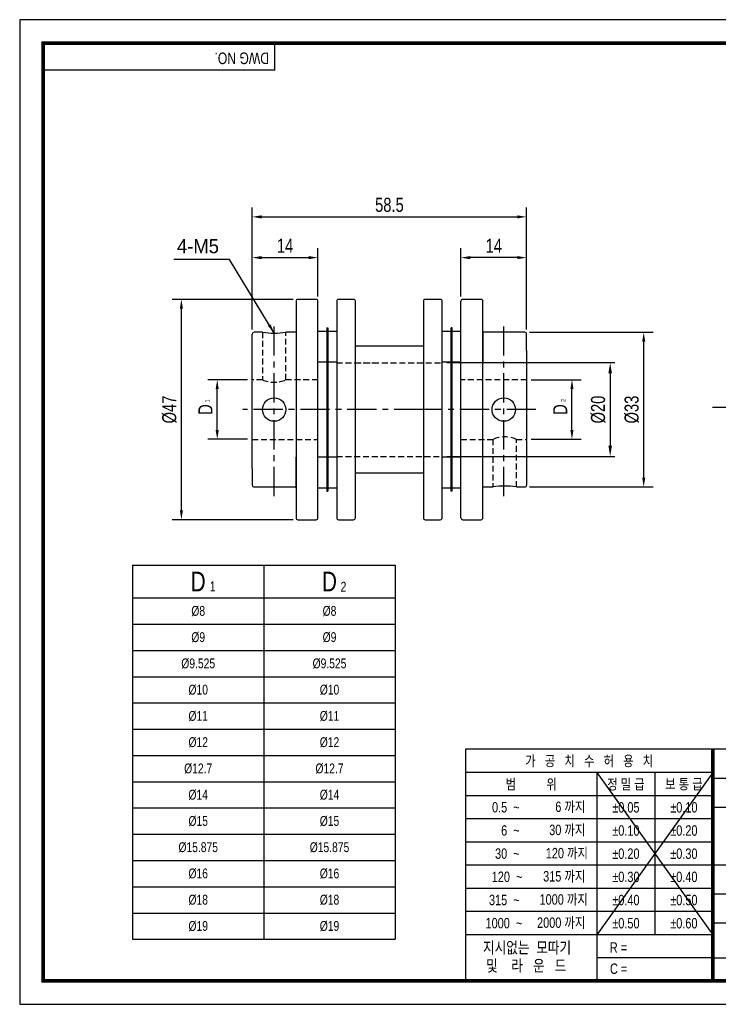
# Model space of a CAD drawing. Header units: millimetres. Extents: x 0 to 297, y 0 to 210.
# Tile 1 of 2: x 0 to 149, y 0 to 210. Entities that reach past the tile are written whole.
import ezdxf
from ezdxf.enums import TextEntityAlignment as Align

# ---------------------------------------------------------------- set-up
doc = ezdxf.new("R2010")
doc.units = ezdxf.units.MM
doc.header["$LTSCALE"] = 5
for name, pattern in [('CENTER', [2, 1.25, -0.25, 0.25, -0.25]), ('CENTER2', [1.125, 0.75, -0.125, 0.125, -0.125]), ('DASHED', [0.75, 0.5, -0.25]), ('HIDDEN', [0.375, 0.25, -0.125]), ('HIDDEN2', [0.1875, 0.125, -0.0625]), ('PHANTOM2', [1.25, 0.625, -0.125, 0.125, -0.125, 0.125, -0.125])]:
    doc.linetypes.add(name, pattern=pattern)
doc.layers.get('0').update_dxf_attribs({"linetype": 'CONTINUOUS'})
doc.layers.get('Defpoints').update_dxf_attribs({"linetype": 'CONTINUOUS'})
for name, color, linetype in [('BM', 2, 'CONTINUOUS'), ('C', 1, 'CENTER2'), ('CT', 1, 'CENTER'), ('D', 7, 'CONTINUOUS'), ('DIM', 7, 'CONTINUOUS'), ('H', 3, 'HIDDEN'), ('HD', 4, 'DASHED'), ('P', 4, 'PHANTOM2')]:
    doc.layers.add(name, color=color, linetype=linetype)
doc.styles.get("Standard").update_dxf_attribs({"font": 'Gulim.ttf', "width": 0.8, "height": 3})
doc.dimstyles.new('LIM', dxfattribs={"dimtxt": 2, "dimasz": 2, "dimexe": 2, "dimexo": 1, "dimgap": 1, "dimtad": 1, "dimdec": 3, "dimzin": 9, "dimdsep": 46, "dimtxsty": 'Standard', "dimcen": 3, "dimclrd": 1, "dimclre": 1, "dimadec": 0, "dimazin": 0, "dimtfac": 1, "dimtdec": 3, "dimtmove": 0, "dimatfit": 3, "dimfxl": 0, "dimtolj": 1, "dimtzin": 0, "dimarcsym": 0})
doc.dimstyles.get("Standard").update_dxf_attribs({"dimtxt": 0.18, "dimasz": 0.18, "dimexe": 0.18, "dimexo": 0.0625, "dimgap": 0.09, "dimtad": 0, "dimtih": 1, "dimtoh": 1, "dimdec": 4, "dimzin": 0, "dimdsep": 46, "dimtxsty": 'Standard', "dimcen": 0.09, "dimadec": 0, "dimazin": 0, "dimtfac": 1, "dimtdec": 4, "dimtofl": 0, "dimtmove": 0, "dimatfit": 3, "dimfxl": 0, "dimtolj": 1, "dimtzin": 0, "dimarcsym": 0})

# ---------------------------------------------------------------- blocks, each defined once
blk = doc.blocks.new('*D78')
at = {"layer": 'Defpoints', "color": 0}
for p in [(34.48, 150.35), (59.33, 150.35), (59.33, 103.35)]:
    blk.add_point(p, dxfattribs=at)
at = {"layer": 'DIM', "color": 1, "lineweight": -2}
for p, q in [((58.33, 150.35), (32.48, 150.35)), ((34.48, 105.35), (34.48, 148.35)), ((58.33, 103.35), (32.48, 103.35))]:
    blk.add_line(p, q, dxfattribs=at)
at = {"layer": 'DIM', "color": 1}
for points in [[(34.15, 148.35), (34.81, 148.35), (34.48, 150.35)], [(34.15, 105.35), (34.81, 105.35), (34.48, 103.35)]]:
    blk.add_solid(points, dxfattribs=at)
at = {"layer": 'DIM', "color": 0, "insert": (31.94, 126.85), "char_height": 3, "attachment_point": 5, "rotation": 90}
blk.add_mtext('\\A1;%%c47', dxfattribs=at)
blk = doc.blocks.new('*D79')
at = {"layer": 'Defpoints', "color": 0}
for p in [(63.59, 159.25), (63.59, 149.95), (49.59, 142.95)]:
    blk.add_point(p, dxfattribs=at)
at = {"layer": 'DIM', "color": 1, "lineweight": -2}
for p, q in [((49.59, 143.95), (49.59, 161.25)), ((63.59, 150.95), (63.59, 161.25)), ((51.59, 159.25), (61.59, 159.25))]:
    blk.add_line(p, q, dxfattribs=at)
at = {"layer": 'DIM', "color": 1}
for points in [[(51.59, 159.59), (51.59, 158.92), (49.59, 159.25)], [(61.59, 159.59), (61.59, 158.92), (63.59, 159.25)]]:
    blk.add_solid(points, dxfattribs=at)
at = {"layer": 'DIM', "color": 0, "insert": (56.59, 161.79), "char_height": 3, "attachment_point": 5}
blk.add_mtext('\\A1;14', dxfattribs=at)
blk = doc.blocks.new('*D80')
at = {"layer": 'Defpoints', "color": 0}
for p in [(108.09, 167.95), (49.59, 142.95), (108.09, 142.95)]:
    blk.add_point(p, dxfattribs=at)
at = {"layer": 'DIM', "color": 1, "lineweight": -2}
for p, q in [((49.59, 143.95), (49.59, 169.95)), ((108.09, 143.95), (108.09, 169.95)), ((51.59, 167.95), (106.09, 167.95))]:
    blk.add_line(p, q, dxfattribs=at)
at = {"layer": 'DIM', "color": 1}
for points in [[(51.59, 168.28), (51.59, 167.61), (49.59, 167.95)], [(106.09, 168.28), (106.09, 167.61), (108.09, 167.95)]]:
    blk.add_solid(points, dxfattribs=at)
at = {"layer": 'DIM', "color": 0, "insert": (78.84, 170.49), "char_height": 3, "attachment_point": 5}
blk.add_mtext('\\A1;58.5', dxfattribs=at)
blk = doc.blocks.new('*D81')
at = {"layer": 'Defpoints', "color": 0}
for p in [(42.12, 133.2), (49.59, 133.2), (49.59, 120.5)]:
    blk.add_point(p, dxfattribs=at)
at = {"layer": 'DIM', "color": 1, "lineweight": -2}
for p, q in [((48.59, 133.2), (40.12, 133.2)), ((42.12, 122.5), (42.12, 131.2)), ((48.59, 120.5), (40.12, 120.5))]:
    blk.add_line(p, q, dxfattribs=at)
at = {"layer": 'DIM', "color": 1}
for points in [[(41.78, 131.2), (42.45, 131.2), (42.12, 133.2)], [(41.78, 122.5), (42.45, 122.5), (42.12, 120.5)]]:
    blk.add_solid(points, dxfattribs=at)
at = {"layer": 'DIM', "color": 0, "insert": (39.61, 126.85), "char_height": 3, "attachment_point": 5, "rotation": 90}
blk.add_mtext('\\A1;D', dxfattribs=at)
blk = doc.blocks.new('*D82')
at = {"layer": 'Defpoints', "color": 0}
for p in [(94.09, 159.25), (94.09, 149.95), (108.09, 142.95)]:
    blk.add_point(p, dxfattribs=at)
at = {"layer": 'DIM', "color": 1, "lineweight": -2}
for p, q in [((94.09, 150.95), (94.09, 161.25)), ((108.09, 143.95), (108.09, 161.25)), ((106.09, 159.25), (96.09, 159.25))]:
    blk.add_line(p, q, dxfattribs=at)
at = {"layer": 'DIM', "color": 1}
for points in [[(96.09, 159.59), (96.09, 158.92), (94.09, 159.25)], [(106.09, 159.59), (106.09, 158.92), (108.09, 159.25)]]:
    blk.add_solid(points, dxfattribs=at)
at = {"layer": 'DIM', "color": 0, "insert": (101.09, 161.79), "char_height": 3, "attachment_point": 5}
blk.add_mtext('\\A1;14', dxfattribs=at)
blk = doc.blocks.new('*D76')
at = {"layer": 'Defpoints', "color": 0}
for p in [(107.69, 143.35), (133.07, 143.35), (107.69, 110.35)]:
    blk.add_point(p, dxfattribs=at)
at = {"layer": 'DIM', "color": 1, "lineweight": -2}
for p, q in [((108.69, 143.35), (135.07, 143.35)), ((133.07, 112.35), (133.07, 141.35)), ((108.69, 110.35), (135.07, 110.35))]:
    blk.add_line(p, q, dxfattribs=at)
at = {"layer": 'DIM', "color": 1}
for points in [[(132.74, 141.35), (133.4, 141.35), (133.07, 143.35)], [(132.74, 112.35), (133.4, 112.35), (133.07, 110.35)]]:
    blk.add_solid(points, dxfattribs=at)
at = {"layer": 'DIM', "color": 0, "insert": (130.53, 126.85), "char_height": 3, "attachment_point": 5, "rotation": 90}
blk.add_mtext('\\A1;%%c33', dxfattribs=at)
blk = doc.blocks.new('*D77')
at = {"layer": 'Defpoints', "color": 0}
for p in [(108.09, 133.2), (117.76, 133.2), (108.09, 120.5)]:
    blk.add_point(p, dxfattribs=at)
at = {"layer": 'DIM', "color": 1, "lineweight": -2}
for p, q in [((109.09, 133.2), (119.76, 133.2)), ((117.76, 122.5), (117.76, 131.2)), ((109.09, 120.5), (119.76, 120.5))]:
    blk.add_line(p, q, dxfattribs=at)
at = {"layer": 'DIM', "color": 1}
for points in [[(117.43, 131.2), (118.1, 131.2), (117.76, 133.2)], [(117.43, 122.5), (118.1, 122.5), (117.76, 120.5)]]:
    blk.add_solid(points, dxfattribs=at)
at = {"layer": 'DIM', "color": 0, "insert": (115.26, 126.85), "char_height": 3, "attachment_point": 5, "rotation": 90}
blk.add_mtext('\\A1;D', dxfattribs=at)
blk = doc.blocks.new('*D85')
at = {"layer": 'D', "color": 1, "lineweight": -2}
for p, q in [((91.09, 136.85), (126.91, 136.85)), ((125.91, 134.55), (125.91, 119.15)), ((91.09, 116.85), (126.91, 116.85))]:
    blk.add_line(p, q, dxfattribs=at)
at = {"layer": 'D', "color": 1}
for points in [[(125.53, 134.55), (126.3, 134.55), (125.91, 136.85)], [(125.53, 119.15), (126.3, 119.15), (125.91, 116.85)]]:
    blk.add_solid(points, dxfattribs=at)
at = {"layer": 'Defpoints', "color": 0}
for p in [(90.09, 136.85), (90.09, 116.85), (125.91, 116.85)]:
    blk.add_point(p, dxfattribs=at)
at = {"layer": 'D', "insert": (123.37, 126.85), "char_height": 3, "attachment_point": 5, "rotation": 90}
blk.add_mtext('\\A1;%%C20', dxfattribs=at)

msp = doc.modelspace()

# ---------------------------------------------------------------- linework, layer by layer
for p, q in [((54.43705, 199.23234), (54.43705, 205)), ((54.43705, 199.23234), (5, 199.23234)), ((24.06458, 93.67213), (80.06458, 93.67213)), ((24.06458, 93.67213), (24.06458, 13.87213)), ((80.06458, 93.67213), (80.06458, 13.87213)), ((95.07575, 54.43705), (95.07575, 5)), ((147.8086, 54.43705), (95.07575, 54.43705)), ((292, 54.43705), (147.8086, 54.43705)), ((147.8086, 54.43705), (147.8086, 5)), ((147.8086, 49.42948), (95.07575, 49.42948)), ((147.8086, 49.42948), (123.09008, 14.82355)), ((123.09008, 49.42948), (147.8086, 14.82355)), ((123.09008, 49.42948), (123.09008, 5)), ((135.44934, 49.42948), (135.44934, 14.82355)), ((147.8086, 48.25742), (292, 48.25742)), ((147.8086, 44.48577), (95.07575, 44.48577)), ((147.8086, 42.07779), (292, 42.07779)), ((147.8086, 39.54207), (95.07575, 39.54207)), ((147.8086, 34.59837), (95.07575, 34.59837)), ((147.8086, 29.65466), (95.07575, 29.65466)), ((147.8086, 29.71852), (292, 29.71852)), ((147.8086, 24.71096), (95.07575, 24.71096)), ((147.8086, 23.53889), (221.96418, 23.53889)), ((147.8086, 19.76725), (95.07575, 19.76725)), ((147.8086, 17.35926), (292, 17.35926)), ((147.8086, 14.82355), (95.07575, 14.82355)), ((24.06458, 13.87213), (80.06458, 13.87213)), ((147.8086, 9.87984), (123.09008, 9.87984)), ((147.8086, 9.87984), (221.96418, 9.87984))]:
    msp.add_line(p, q)
at = {"color": 4}
for p, q in [((52.06458, 93.67213), (52.06458, 13.87213)), ((24.06458, 86.67213), (80.06458, 86.67213))]:
    msp.add_line(p, q, dxfattribs=at)
at = {"color": 1}
for p, q in [((24.06458, 81.07213), (80.06458, 81.07213)), ((24.06458, 75.47213), (80.06458, 75.47213)), ((24.06458, 69.87213), (80.06458, 69.87213)), ((24.06458, 64.27213), (80.06458, 64.27213)), ((24.06458, 58.67213), (80.06458, 58.67213)), ((24.06458, 53.07213), (80.06458, 53.07213)), ((24.06458, 47.47213), (80.06458, 47.47213)), ((24.06458, 41.87213), (80.06458, 41.87213)), ((24.06458, 36.27213), (80.06458, 36.27213)), ((24.06458, 30.67213), (80.06458, 30.67213)), ((24.06458, 25.07213), (80.06458, 25.07213)), ((24.06458, 19.47213), (80.06458, 19.47213))]:
    msp.add_line(p, q, dxfattribs=at)
msp.add_lwpolyline([(297, 210), (0, 210), (0, 0), (297, 0)], close=True)
msp.add_lwpolyline([(292, 205, 0.8, 0.8, 0), (5, 205, 0.8, 0.8, 0), (5, 5, 0.8, 0.8, 0), (292, 5, 0.8, 0.8, 0)], format="xyseb", close=True)
at = {"const_width": 0.82395}
msp.add_lwpolyline([(147.8086, 5), (147.8086, 54.43705)], dxfattribs=at)
at = {"layer": 'BM', "linetype": 'Continuous'}
for p, q in [((58.92785, 149.9477), (58.92785, 103.7477)), ((63.19451, 150.3477), (59.32785, 150.3477)), ((63.59451, 103.7477), (63.59451, 149.9477)), ((67.59451, 149.9477), (67.59451, 103.7477)), ((71.19451, 150.3477), (67.99451, 150.3477)), ((71.59451, 103.7477), (71.59451, 149.9477)), ((86.09451, 149.9477), (86.09451, 103.7477)), ((89.69451, 150.3477), (86.49451, 150.3477)), ((90.09451, 103.7477), (90.09451, 149.9477)), ((94.09451, 103.7477), (94.09451, 149.9477)), ((98.36118, 150.3477), (94.49451, 150.3477)), ((98.76118, 103.7477), (98.76118, 149.9477)), ((49.59451, 116.80825), (49.59451, 142.9477)), ((51.76672, 143.3477), (49.99451, 143.3477)), ((58.92785, 143.3477), (56.7521, 143.3477)), ((58.92785, 143.53273), (58.92451, 143.53273)), ((58.92451, 143.53273), (58.92451, 143.3477)), ((65.49451, 143.53273), (63.59451, 143.53273)), ((65.49451, 144.28273), (65.69451, 144.28273)), ((65.49451, 144.28273), (65.49451, 140.28273)), ((65.69451, 144.28273), (65.69451, 140.28273)), ((67.59451, 143.53273), (65.69451, 143.53273)), ((91.99451, 143.53273), (90.09451, 143.53273)), ((92.19451, 144.28273), (91.99451, 144.28273)), ((91.99451, 140.28273), (91.99451, 144.28273)), ((92.19451, 140.28273), (92.19451, 144.28273)), ((94.09451, 143.53273), (92.19451, 143.53273)), ((98.76451, 143.53273), (98.76118, 143.53273)), ((98.76451, 143.53273), (98.76451, 137.03273)), ((107.69451, 143.3477), (98.76451, 143.3477)), ((108.09451, 139.43418), (108.09451, 142.9477)), ((65.49451, 140.28273), (65.49451, 113.41267)), ((65.69451, 140.28273), (65.69451, 113.41267)), ((86.09451, 140.3477), (71.59451, 140.3477)), ((86.09451, 140.3477), (82.19678, 140.3477)), ((91.99451, 113.41267), (91.99451, 140.28273)), ((92.19451, 113.41267), (92.19451, 140.28273)), ((108.09451, 139.43418), (108.09451, 136.88715)), ((63.59451, 137.03273), (65.49451, 137.03273)), ((65.69451, 137.03273), (67.59451, 137.03273)), ((90.09451, 137.03273), (91.99451, 137.03273)), ((92.19451, 137.03273), (94.09451, 137.03273)), ((98.76118, 137.03273), (98.76451, 137.03273)), ((108.09451, 136.88715), (108.09451, 110.7477)), ((49.59451, 114.26122), (49.59451, 116.80825)), ((58.92451, 110.16267), (58.92451, 116.66267)), ((58.92785, 116.66267), (58.92451, 116.66267)), ((65.49451, 116.66267), (63.59451, 116.66267)), ((67.59451, 116.66267), (65.69451, 116.66267)), ((91.99451, 116.66267), (90.09451, 116.66267)), ((94.09451, 116.66267), (92.19451, 116.66267)), ((49.59451, 114.26122), (49.59451, 110.7477)), ((65.49451, 113.41267), (65.49451, 109.41267)), ((65.69451, 113.41267), (65.69451, 109.41267)), ((91.99451, 109.41267), (91.99451, 113.41267)), ((92.19451, 109.41267), (92.19451, 113.41267)), ((71.59451, 113.3477), (86.09451, 113.3477)), ((82.19678, 113.3477), (86.09451, 113.3477)), ((49.99451, 110.3477), (58.92451, 110.3477)), ((58.92451, 110.16267), (58.92785, 110.16267)), ((63.59451, 110.16267), (65.49451, 110.16267)), ((65.49451, 109.41267), (65.69451, 109.41267)), ((65.69451, 110.16267), (67.59451, 110.16267)), ((90.09451, 110.16267), (91.99451, 110.16267)), ((92.19451, 109.41267), (91.99451, 109.41267)), ((92.19451, 110.16267), (94.09451, 110.16267)), ((98.76118, 110.3477), (100.93693, 110.3477)), ((98.76118, 110.16267), (98.76451, 110.16267)), ((98.76451, 110.16267), (98.76451, 110.3477)), ((105.9223, 110.3477), (107.69451, 110.3477)), ((59.32785, 103.3477), (63.19451, 103.3477)), ((67.99451, 103.3477), (71.19451, 103.3477)), ((86.49451, 103.3477), (89.69451, 103.3477)), ((94.49451, 103.3477), (98.36118, 103.3477))]:
    msp.add_line(p, q, dxfattribs=at)
at = {"layer": 'BM', "linetype": 'HIDDEN2'}
for p, q in [((58.92451, 143.3477), (58.92451, 137.03273)), ((98.76451, 143.3477), (98.76118, 143.3477)), ((98.76118, 140.01353), (98.76451, 140.01353)), ((65.69451, 133.1977), (65.49451, 133.1977)), ((92.19451, 133.1977), (91.99451, 133.1977)), ((91.99451, 120.4977), (92.19451, 120.4977)), ((92.19451, 116.66267), (91.99451, 116.66267)), ((98.76451, 110.3477), (98.76451, 116.66267)), ((58.92785, 113.68187), (58.92451, 113.68187)), ((92.19451, 115.41267), (91.99451, 115.41267)), ((58.92451, 110.3477), (58.92785, 110.3477)), ((65.49451, 110.16267), (65.69451, 110.16267))]:
    msp.add_line(p, q, dxfattribs=at)
at = {"layer": 'BM', "linetype": 'Continuous'}
for centre in [(54.26118, 126.8477), (103.22951, 126.8477)]:
    msp.add_circle(centre, 2.5, dxfattribs=at)
for centre, radius, start, end in [((59.32785, 149.9477), 0.4, 90, 180), ((63.19451, 149.9477), 0.4, 0, 90), ((67.99451, 149.9477), 0.4, 90, 180), ((71.19451, 149.9477), 0.4, 0, 90), ((86.49451, 149.9477), 0.4, 90, 180), ((89.69451, 149.9477), 0.4, 0, 90), ((94.49451, 149.9477), 0.4, 90, 180), ((98.36118, 149.9477), 0.4, 0, 90), ((49.99451, 142.9477), 0.4, 90, 180), ((54.26125, 159.71113), 16.5536, 261.3134527, 278.6860559), ((107.69451, 142.9477), 0.4, 0, 90), ((49.99451, 110.7477), 0.4, 180, 270), ((103.42778, 93.98427), 16.5536, 81.3134527, 98.6860559), ((107.69451, 110.7477), 0.4, 270, 0), ((59.32785, 103.7477), 0.4, 180, 270), ((63.19451, 103.7477), 0.4, 270, 0), ((67.99451, 103.7477), 0.4, 180, 270), ((71.19451, 103.7477), 0.4, 270, 0), ((86.49451, 103.7477), 0.4, 180, 270), ((89.69451, 103.7477), 0.4, 270, 0), ((94.49451, 103.7477), 0.4, 180, 270), ((98.36118, 103.7477), 0.4, 270, 0)]:
    msp.add_arc(centre, radius, start, end, dxfattribs=at)
at = {"layer": 'C'}
msp.add_line((147.8086, 49.42948), (147.8086, 49.39613), dxfattribs=at)
at = {"layer": 'CT'}
for p, q in [((54.26118, 108.3477), (54.26118, 145.3477)), ((103.22952, 108.3477), (103.22951, 145.3477)), ((86.09451, 126.8477), (47.59451, 126.8477)), ((110.09451, 126.8477), (82.19678, 126.8477)), ((147.7607, 127.33683), (198.7607, 127.33683))]:
    msp.add_line(p, q, dxfattribs=at)
at = {"layer": 'H'}
msp.add_line((147.8086, 49.31275), (147.8086, 49.27106), dxfattribs=at)
at = {"layer": 'HD', "linetype": 'HIDDEN'}
for p, q in [((51.76118, 143.3477), (51.76118, 133.19345)), ((56.76118, 133.19394), (56.76118, 143.3477)), ((67.59451, 136.8477), (76.85392, 136.8477)), ((71.59451, 136.8477), (90.09451, 136.8477)), ((51.77017, 133.1977), (49.59451, 133.1977)), ((63.59451, 133.1977), (56.75635, 133.1977)), ((108.09451, 133.1977), (94.09451, 133.1977)), ((49.59451, 120.4977), (63.59451, 120.4977)), ((94.09451, 120.4977), (100.93267, 120.4977)), ((100.92785, 120.50146), (100.92785, 110.3477)), ((105.91886, 120.4977), (108.09451, 120.4977)), ((105.92785, 110.3477), (105.92785, 120.50195)), ((67.59451, 116.8477), (90.09451, 116.8477))]:
    msp.add_line(p, q, dxfattribs=at)
at = {"layer": 'HD', "linetype": 'HIDDEN2'}
for p, q in [((65.69451, 143.53273), (65.49451, 143.53273)), ((92.19451, 143.53273), (91.99451, 143.53273)), ((65.69451, 142.28273), (65.49451, 142.28273)), ((92.19451, 142.28273), (91.99451, 142.28273)), ((65.49451, 138.28273), (65.69451, 138.28273)), ((65.49451, 137.03273), (65.69451, 137.03273)), ((91.99451, 138.28273), (92.19451, 138.28273)), ((91.99451, 137.03273), (92.19451, 137.03273)), ((65.49451, 120.4977), (65.69451, 120.4977)), ((65.69451, 116.66267), (65.49451, 116.66267)), ((65.69451, 115.41267), (65.49451, 115.41267)), ((65.49451, 111.41267), (65.69451, 111.41267)), ((91.99451, 111.41267), (92.19451, 111.41267)), ((91.99451, 110.16267), (92.19451, 110.16267))]:
    msp.add_line(p, q, dxfattribs=at)
at = {"layer": 'HD', "linetype": 'HIDDEN'}
for centre, start, end in [((54.26117, 139.02618), 246.7865918, 293.2126089), ((54.26117, 139.02618), 293.2126089, 293.2135354), ((103.42782, 114.66922), 113.2123022, 113.2132376), ((103.42782, 114.66922), 66.7862947, 113.2123022)]:
    msp.add_arc(centre, 6.34251, start, end, dxfattribs=at)
at = {"layer": 'P'}
msp.add_line((147.8086, 49.22104), (147.8086, 49.16267), dxfattribs=at)

# ---------------------------------------------------------------- texts
at = {"color": 0}
for s, insert, char_height, width, attachment_point in [('D', (38.06458, 90.17213), 4.2, 28, 5), ('D', (66.06458, 90.17213), 4.2, 28, 5), ('1', (40.5604, 90.19702), 2.1, 6.3, 1), ('2', (68.43078, 90.11656), 2.1, 3.36, 1), ('%%c8', (38.06458, 83.87213), 2.1, 28, 5), ('%%c8', (66.06458, 83.87213), 2.1, 28, 5), ('%%c9', (38.06458, 78.27213), 2.1, 28, 5), ('%%c9', (66.06458, 78.27213), 2.1, 28, 5), ('%%c9.525', (38.06458, 72.67213), 2.1, 28, 5), ('%%c9.525', (66.06458, 72.67213), 2.1, 28, 5), ('%%c10', (38.06458, 67.07213), 2.1, 28, 5), ('%%c10', (66.06458, 67.07213), 2.1, 28, 5), ('%%c11', (38.06458, 61.47213), 2.1, 28, 5), ('%%c11', (66.06458, 61.47213), 2.1, 28, 5), ('%%c12', (38.06458, 55.87213), 2.1, 28, 5), ('%%c12', (66.06458, 55.87213), 2.1, 28, 5), ('%%c12.7', (38.06458, 50.27213), 2.1, 28, 5), ('%%c12.7', (66.06458, 50.27213), 2.1, 28, 5), ('%%c14', (38.06458, 44.67213), 2.1, 28, 5), ('%%c14', (66.06458, 44.67213), 2.1, 28, 5), ('%%c15', (38.06458, 39.07213), 2.1, 28, 5), ('%%c15', (66.06458, 39.07213), 2.1, 28, 5), ('%%c15.875', (38.06458, 33.47213), 2.1, 28, 5), ('%%c15.875', (66.06458, 33.47213), 2.1, 28, 5), ('%%c16', (38.06458, 27.87213), 2.1, 28, 5), ('%%c16', (66.06458, 27.87213), 2.1, 28, 5), ('%%c18', (38.06458, 22.27213), 2.1, 28, 5), ('%%c18', (66.06458, 22.27213), 2.1, 28, 5), ('%%c19', (38.06458, 16.67213), 2.1, 28, 5), ('%%c19', (66.06458, 16.67213), 2.1, 28, 5)]:
    msp.add_mtext(s, dxfattribs=dict(at, insert=insert, char_height=char_height, width=width, attachment_point=attachment_point))
at = {"layer": 'D', "width": 0.8}
msp.add_text('DWG NO.', height=2.471852, rotation=180, dxfattribs=at).set_placement((53.16809, 203.00065))
for s, height, p in [('가   공   치   수   허   용   치', 2.2246672, (121.44218, 51.93326)), ('범          위', 2.2246672, (109.08292, 46.95763)), ('정 밀 급', 2.224667, (129.26971, 46.95763)), ('보 통 급', 2.224667, (141.62897, 46.95763)), ('%%p0.05', 2.224667, (129.26971, 42.01392)), ('%%p0.10', 2.224667, (141.62897, 42.01392)), ('%%p0.10', 2.224667, (129.26971, 37.07022)), ('%%p0.20', 2.224667, (141.62897, 37.07022)), ('%%p0.20', 2.224667, (129.26971, 32.12651)), ('%%p0.30', 2.224667, (141.62897, 32.12651)), ('%%p0.30', 2.224667, (129.26971, 27.18281)), ('%%p0.40', 2.224667, (141.62897, 27.18281)), ('%%p0.40', 2.224667, (129.26971, 22.2391)), ('%%p0.50', 2.224667, (141.62897, 22.2391)), ('%%p0.50', 2.224667, (129.26971, 17.2954)), ('%%p0.60', 2.224667, (141.62897, 17.2954))]:
    msp.add_text(s, height=height, dxfattribs=at).set_placement(p, align=Align.MIDDLE)
at = {"layer": 'D', "linetype": 'ByBlock', "width": 0.8}
for s, height, p in [('지시없는  모따기', 2.471852, (98.78304, 10.86753)), ('및    라   운   드', 2.4718525, (99.46232, 6.99683))]:
    msp.add_text(s, height=height, dxfattribs=at).set_placement(p)
at = {"layer": 'D', "width": 0.8}
for s, p in [('R = ', (125.83895, 10.9999)), ('C = ', (125.87797, 6.47764))]:
    msp.add_text(s, height=2.224667, dxfattribs=at).set_placement(p)
at = {"layer": 'D', "char_height": 2.224667, "attachment_point": 6}
for s, insert, width in [('0.5  ~', (106.61106, 42.01392), 8.2310624), ('6 까지', (120.61823, 42.01392), 9.8035318), ('6  ~', (106.61106, 37.07022), 8.2310216), ('30 까지', (120.61823, 37.07022), 9.8034906), ('120 까지', (121.17583, 32.12651), 12.6524242), ('30  ~', (106.61106, 32.12651), 8.2310216), ('120  ~', (107.1976, 27.18281), 8.9379913), ('315 까지', (120.61823, 27.18281), 12.0977814), ('315  ~', (106.61106, 22.2391), 9.885083), ('1000 까지', (121.14261, 22.2391), 13.3822846), ('2000 까지', (120.61823, 17.2954), 12.974319), ('1000  ~', (107.17041, 17.2954), 14.528725)]:
    msp.add_mtext(s, dxfattribs=dict(at, insert=insert, width=width))
at = {"layer": 'DIM'}
msp.add_text('4-M5', height=3, dxfattribs=at).set_placement((33.5419, 160.19579))
at = {"layer": 'DIM', "char_height": 1, "attachment_point": 1, "rotation": 90}
for s, insert, width in [('1', (39.52938, 128.33014), 3), ('2', (115.45609, 128.43345), 2.5)]:
    msp.add_mtext(s, dxfattribs=dict(at, insert=insert, width=width))

# ---------------------------------------------------------------- dimensions: what is measured, and where the dimension line sits
at = {"layer": 'D'}
dim = msp.add_linear_dim(base=(125.91195, 116.8477), p1=(90.09451, 136.8477), p2=(90.09451, 116.8477), angle=90, text='%%C20', dimstyle='Standard', override={"dimtxt": 2, "dimasz": 2.3, "dimexe": 1, "dimexo": 1, "dimgap": 1, "dimtad": 1, "dimtih": 0, "dimtoh": 0, "dimzin": 8, "dimcen": 1, "dimclrd": 1, "dimclre": 1, "dimclrt": 256, "dimadec": 4, "dimazin": 2, "dimtfac": 0.5, "dimtix": 1, "dimtofl": 1, "dimtmove": 2, "dimtzin": 8}, dxfattribs=at)
dim.commit()
dim.dimension.update_dxf_attribs({"geometry": '*D85', "text_midpoint": (123.374, 126.8477)})
at = {"layer": 'DIM'}
for base, p1, p2, picture, middle in [((108.09451, 167.9477), (49.59451, 142.9477), (108.09451, 142.9477), '*D80', (78.84451, 170.48565)), ((63.59451, 159.25193), (49.59451, 142.9477), (63.59451, 149.9477), '*D79', (56.59451, 161.79388)), ((94.09451, 159.25193), (108.09451, 142.9477), (94.09451, 149.9477), '*D82', (101.09451, 161.79388))]:
    dim = msp.add_linear_dim(base=base, p1=p1, p2=p2, dimstyle='LIM', dxfattribs=at)
    dim.commit()
    dim.dimension.update_dxf_attribs({"geometry": picture, "text_midpoint": middle})
for base, p1, p2, text, picture, middle in [((34.47988, 150.3477), (59.32785, 103.3477), (59.32785, 150.3477), '%%c<>', '*D78', (31.93794, 126.8477)), ((133.06982, 143.3477), (107.69451, 110.3477), (107.69451, 143.3477), '%%c<>', '*D76', (130.53187, 126.8477)), ((42.11505, 133.1977), (49.59451, 120.4977), (49.59451, 133.1977), 'D', '*D81', (39.61305, 126.8477)), ((117.76172, 133.1977), (108.09451, 120.4977), (108.09451, 133.1977), 'D', '*D77', (115.25972, 126.8477))]:
    dim = msp.add_linear_dim(base=base, p1=p1, p2=p2, angle=90, text=text, dimstyle='LIM', dxfattribs=at)
    dim.commit()
    dim.dimension.update_dxf_attribs({"geometry": picture, "text_midpoint": middle})

# ---------------------------------------------------------------- leaders
msp.add_leader([(54.26118, 143.15753), (44.70565, 158.87653), (32.85023, 158.86845)], dimstyle='LIM', override={"dimgap": 1, "dimtad": 0}, dxfattribs=at)

doc.saveas('drawing.dxf')
